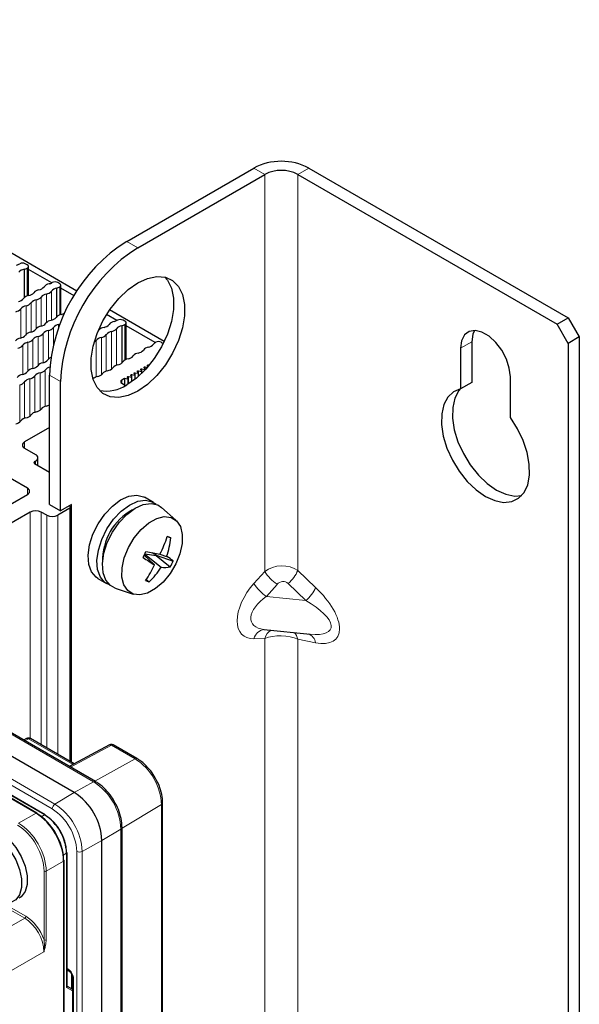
# Paper-space layout 'Blatt2' of a CAD drawing. Header units: millimetres. Extents: x 5 to 418, y 2 to 292.
# Tile 56 of 74: x 179 to 202, y 215 to 257. Entities that reach past the tile are written whole.
import ezdxf

# ---------------------------------------------------------------- set-up
doc = ezdxf.new("R2010")
doc.units = ezdxf.units.MM

psp = doc.layouts.new('Blatt2')

# ---------------------------------------------------------------- linework, layer by layer
at = {"color": 7, "linetype": 'Continuous', "lineweight": 18}
for p, q in [((181.73, 224.137), (125.397, 256.657)), ((123.743, 255.702), (180.076, 223.182)), ((179.96, 222.979), (123.628, 255.499)), ((179.269, 222.794), (123.516, 254.98)), ((189.035, 250.06), (188.564, 250.333)), ((189.035, 250.06), (189.035, 233.118)), ((190.449, 250.06), (190.921, 250.333)), ((190.449, 233.157), (190.449, 250.06)), ((183.142, 247.203), (183.614, 246.931)), ((178.894, 246.062), (178.894, 244.869)), ((179.926, 245.078), (179.926, 243.835)), ((180.285, 245.259), (180.285, 244.066)), ((179.278, 244.704), (179.278, 243.481)), ((179.49, 244.827), (179.49, 243.584)), ((179.714, 244.956), (179.714, 243.733)), ((178.618, 244.323), (178.618, 243.08)), ((178.842, 244.452), (178.842, 243.229)), ((179.054, 244.575), (179.054, 243.332)), ((179.796, 243.398), (179.796, 242.175)), ((180.008, 243.52), (180.008, 242.776)), ((180.232, 243.65), (180.232, 243.509)), ((182.495, 243.35), (182.495, 241.756)), ((182.707, 243.473), (182.707, 241.919)), ((183.066, 243.653), (183.066, 242.136)), ((179.136, 243.017), (179.136, 241.774)), ((179.36, 243.146), (179.36, 241.923)), ((179.572, 243.269), (179.572, 242.026)), ((181.835, 242.969), (181.835, 241.415)), ((182.059, 243.098), (182.059, 241.504)), ((182.271, 243.221), (182.271, 241.667)), ((197.874, 242.916), (197.402, 242.644)), ((178.7, 242.765), (178.7, 241.522)), ((178.924, 242.894), (178.924, 241.672)), ((181.623, 242.23), (181.623, 241.712)), ((179.655, 241.711), (179.655, 240.157)), ((183.646, 241.68), (183.646, 241.587)), ((183.772, 241.654), (183.772, 241.559)), ((183.79, 241.763), (183.79, 241.671)), ((183.915, 241.737), (183.915, 241.704)), ((183.934, 241.846), (183.934, 241.754)), ((184.078, 241.929), (184.078, 241.887)), ((179.007, 241.336), (179.007, 239.742)), ((179.219, 241.459), (179.219, 239.905)), ((179.443, 241.588), (179.443, 239.994)), ((179.843, 241.488), (180.314, 241.215)), ((182.93, 241.283), (182.93, 241.146)), ((183.196, 241.321), (183.196, 241.11)), ((183.214, 241.431), (183.214, 241.338)), ((183.34, 241.404), (183.34, 241.204)), ((183.358, 241.514), (183.358, 241.421)), ((183.484, 241.487), (183.484, 241.31)), ((183.502, 241.597), (183.502, 241.504)), ((183.628, 241.57), (183.628, 241.428)), ((178.571, 241.085), (178.571, 239.49)), ((178.783, 241.207), (178.783, 239.653)), ((178.782, 238.643), (178.782, 238.371)), ((179.206, 237.799), (179.206, 237.718)), ((179.253, 237.826), (179.253, 237.69)), ((178.9, 236.67), (178.9, 236.398)), ((180.715, 225.01), (180.715, 235.813)), ((179.63, 222.723), (157.215, 235.663)), ((179.018, 235.649), (179.018, 225.989)), ((179.489, 235.649), (179.489, 225.718)), ((179.725, 235.513), (179.725, 225.582)), ((180.196, 235.513), (180.196, 225.31)), ((188.575, 232.601), (189.035, 233.118)), ((190.449, 233.157), (191.208, 232.429)), ((189.564, 232.564), (189.104, 232.047)), ((190.794, 231.875), (190.036, 232.603)), ((190.794, 231.875), (189.104, 232.047)), ((189.035, 230.258), (188.575, 230.244)), ((189.035, 230.258), (189.035, 206.581)), ((190.449, 206.619), (190.449, 230.22)), ((191.208, 230.072), (190.449, 230.22)), ((178.949, 225.976), (178.788, 225.889)), ((180.85, 224.878), (178.949, 225.976)), ((182.485, 225.704), (180.737, 224.764)), ((183.498, 225.119), (182.485, 225.704)), ((181.78, 224.162), (183.498, 225.119)), ((180.903, 223.676), (181.73, 224.137)), ((180.076, 223.182), (180.903, 223.676)), ((184.629, 223.16), (182.941, 222.151)), ((184.629, 113.199), (184.629, 223.16)), ((178.525, 222.365), (179.269, 222.794)), ((179.49, 222.642), (179.63, 222.723)), ((182.894, 222.12), (182.082, 221.635)), ((182.894, 94.212), (182.894, 222.12)), ((182.082, 221.635), (181.24, 221.165)), ((180.428, 221.007), (180.573, 221.09)), ((180.573, 215.352), (180.573, 221.09)), ((181.007, 93.258), (181.007, 221.167)), ((181.24, 221.165), (181.24, 93.257)), ((180.447, 220.753), (179.704, 220.324)), ((180.447, 93.77), (180.447, 220.753)), ((179.61, 217.389), (179.61, 220.325)), ((179.704, 220.324), (179.704, 217.388)), ((178.785, 218.313), (177.893, 218.827)), ((178.013, 218.866), (178.831, 218.394)), ((151.805, 202.752), (178.785, 218.313)), ((179.609, 216.884), (152.112, 201.025)), ((180.593, 216.17), (180.635, 216.146)), ((180.786, 215.306), (180.786, 215.93)), ((180.87, 215.738), (180.87, 113.526)), ((180.821, 215.209), (180.573, 215.352))]:
    psp.add_line(p, q, dxfattribs=at)
at = {"color": 7, "linetype": 'Continuous', "lineweight": 25}
for p, q in [((181.812, 224.144), (125.479, 256.664)), ((180.903, 223.676), (124.57, 256.196)), ((179.303, 222.798), (123.55, 254.983)), ((181.017, 245.081), (167.948, 252.626)), ((183.142, 247.203), (188.564, 250.333)), ((183.614, 246.931), (189.035, 250.06)), ((190.449, 250.06), (201.527, 243.665)), ((190.921, 250.333), (201.999, 243.937)), ((178.759, 246.01), (178.759, 244.787)), ((178.894, 246.198), (178.811, 246.246)), ((178.943, 244.883), (178.943, 246.13)), ((179.942, 245.429), (178.943, 246.006)), ((180.285, 245.395), (180.202, 245.443)), ((180.15, 245.208), (180.15, 243.985)), ((180.333, 244.081), (180.333, 245.327)), ((180.892, 244.881), (180.333, 245.204)), ((184.745, 242.929), (182.411, 244.276)), ((182.724, 243.824), (182.281, 244.079)), ((183.066, 243.79), (182.983, 243.837)), ((201.527, 243.665), (201.999, 243.937)), ((201.999, 243.937), (202.47, 243.121)), ((182.931, 243.602), (182.931, 242.007)), ((183.115, 242.16), (183.115, 243.722)), ((184.357, 242.881), (183.115, 243.598)), ((201.999, 242.849), (201.527, 243.665)), ((197.874, 242.916), (197.874, 241.178)), ((202.47, 243.121), (201.999, 242.849)), ((202.47, 243.121), (202.47, 101.315)), ((184.616, 242.895), (184.704, 242.844)), ((197.402, 242.644), (197.402, 240.906)), ((201.999, 242.849), (201.999, 101.043)), ((183.649, 241.583), (183.603, 241.655)), ((183.646, 241.68), (183.772, 241.654)), ((183.793, 241.666), (183.747, 241.738)), ((183.79, 241.763), (183.915, 241.737)), ((183.794, 241.581), (183.794, 241.663)), ((183.937, 241.749), (183.891, 241.821)), ((183.934, 241.846), (184.026, 241.827)), ((183.938, 241.728), (183.938, 241.746)), ((184.06, 241.865), (184.035, 241.905)), ((184.078, 241.929), (184.108, 241.923)), ((179.843, 235.976), (179.843, 241.488)), ((183.05, 241.352), (182.93, 241.283)), ((183.196, 241.321), (183.05, 241.352)), ((183.05, 241.352), (183.05, 241.077)), ((183.217, 241.333), (183.171, 241.406)), ((183.214, 241.431), (183.34, 241.404)), ((183.218, 241.124), (183.218, 241.33)), ((183.361, 241.417), (183.315, 241.489)), ((183.358, 241.514), (183.484, 241.487)), ((183.362, 241.22), (183.362, 241.413)), ((183.505, 241.5), (183.459, 241.572)), ((183.502, 241.597), (183.628, 241.57)), ((183.506, 241.327), (183.506, 241.496)), ((183.65, 241.447), (183.65, 241.579)), ((199.524, 239.682), (199.524, 241.42)), ((180.314, 235.704), (180.314, 241.215)), ((182.93, 241.146), (183.094, 241.052)), ((197.874, 241.178), (197.402, 240.906)), ((179.843, 239.255), (178.782, 238.643)), ((178.782, 238.371), (179.253, 238.099)), ((179.351, 237.634), (179.351, 237.962)), ((178.9, 236.67), (177.238, 237.629)), ((179.253, 237.826), (179.206, 237.799)), ((179.206, 237.718), (179.843, 237.35)), ((177.014, 235.309), (178.9, 236.398)), ((184.284, 236.061), (183.907, 236.279)), ((179.843, 235.976), (180.314, 235.704)), ((180.715, 235.813), (180.196, 235.513)), ((180.785, 235.976), (180.314, 235.704)), ((180.679, 235.915), (180.715, 235.894)), ((180.744, 224.994), (180.744, 235.853)), ((180.785, 224.97), (180.785, 235.976)), ((185.245, 235.299), (184.63, 235.845)), ((179.664, 222.727), (157.221, 235.683)), ((179.018, 235.649), (177.721, 234.901)), ((179.725, 235.513), (179.489, 235.649)), ((184.871, 234.6), (185.026, 234.55)), ((183.891, 233.811), (184.332, 233.393)), ((183.915, 233.858), (184.619, 233.294)), ((183.916, 233.862), (184.393, 233.794)), ((184.402, 233.811), (184.23, 233.912)), ((184.393, 233.794), (184.402, 233.811)), ((184.393, 233.794), (185.004, 233.31)), ((184.402, 233.811), (185.128, 233.56)), ((184.557, 233.857), (184.847, 233.757)), ((181.907, 232.815), (182.284, 232.597)), ((182.644, 232.405), (183.424, 232.146)), ((183.975, 232.77), (184.096, 232.669)), ((188.994, 230.639), (190.975, 230.437)), ((178.868, 225.985), (178.74, 225.917)), ((180.899, 224.904), (179.03, 225.983)), ((182.404, 225.713), (180.689, 224.792)), ((183.579, 225.126), (182.566, 225.711)), ((184.676, 113.266), (184.676, 223.226)), ((182.941, 94.279), (182.941, 222.187)), ((182.082, 93.71), (182.082, 221.635)), ((180.593, 215.411), (180.593, 221.117)), ((180.468, 93.798), (180.468, 220.781)), ((180.593, 216.114), (180.669, 216.069)), ((180.821, 215.806), (180.821, 113.594)), ((180.593, 215.418), (180.821, 215.286))]:
    psp.add_line(p, q, dxfattribs=at)
at = {"color": 7, "linetype": 'Continuous', "lineweight": 25, "flags": 128}
for points in [[(183.614, 240.807), (183.197, 240.617), (182.799, 240.536), (182.436, 240.569), (182.125, 240.713), (181.879, 240.962), (181.708, 241.305), (181.621, 241.728), (181.621, 242.212), (181.708, 242.735), (181.879, 243.275), (182.125, 243.809), (182.436, 244.312), (182.799, 244.763), (183.197, 245.143), (183.614, 245.434), (184.03, 245.624), (184.429, 245.704), (184.791, 245.672), (185.103, 245.528), (185.349, 245.279), (185.519, 244.935), (185.606, 244.512), (185.606, 244.029), (185.519, 243.505), (185.349, 242.965), (185.103, 242.432), (184.791, 241.928), (184.429, 241.477), (184.03, 241.098), (183.614, 240.807)], [(184.775, 245.676), (184.877, 245.551), (185.048, 245.207), (185.135, 244.785), (185.135, 244.301), (185.048, 243.778), (184.877, 243.237), (184.631, 242.704), (184.32, 242.201), (183.957, 241.749), (183.559, 241.37), (183.142, 241.079)], [(180.232, 243.65), (180.268, 243.659), (180.292, 243.666)], [(199.524, 241.42), (199.481, 241.789), (199.355, 242.179), (199.158, 242.557), (198.904, 242.892), (198.614, 243.157), (198.312, 243.331), (198.022, 243.4), (197.768, 243.358), (197.571, 243.209), (197.445, 242.964), (197.402, 242.644)], [(197.987, 243.401), (197.917, 243.237), (197.874, 242.916)], [(183.603, 241.655), (183.601, 241.661), (183.602, 241.666), (183.605, 241.671), (183.611, 241.675), (183.618, 241.679), (183.627, 241.681), (183.637, 241.681), (183.646, 241.68)], [(183.747, 241.738), (183.745, 241.744), (183.746, 241.749), (183.749, 241.754), (183.755, 241.759), (183.762, 241.762), (183.771, 241.764), (183.781, 241.764), (183.79, 241.763)], [(183.772, 241.654), (183.776, 241.653), (183.781, 241.653), (183.785, 241.654), (183.789, 241.656), (183.792, 241.658), (183.793, 241.66), (183.794, 241.663), (183.793, 241.666)], [(183.891, 241.821), (183.889, 241.827), (183.89, 241.832), (183.893, 241.837), (183.899, 241.842), (183.906, 241.845), (183.915, 241.847), (183.925, 241.847), (183.934, 241.846)], [(183.915, 241.737), (183.92, 241.736), (183.925, 241.736), (183.929, 241.737), (183.933, 241.739), (183.936, 241.741), (183.937, 241.744), (183.938, 241.746), (183.937, 241.749)], [(184.035, 241.905), (184.033, 241.91), (184.034, 241.915), (184.037, 241.92), (184.043, 241.925), (184.05, 241.928), (184.059, 241.93), (184.069, 241.93), (184.078, 241.929)], [(183.171, 241.406), (183.169, 241.411), (183.17, 241.417), (183.173, 241.422), (183.179, 241.426), (183.187, 241.429), (183.195, 241.431), (183.205, 241.432), (183.214, 241.431)], [(183.196, 241.321), (183.2, 241.321), (183.205, 241.321), (183.209, 241.322), (183.213, 241.323), (183.216, 241.326), (183.218, 241.328), (183.218, 241.331), (183.217, 241.333)], [(183.315, 241.489), (183.313, 241.494), (183.314, 241.5), (183.317, 241.505), (183.323, 241.509), (183.331, 241.512), (183.339, 241.514), (183.349, 241.515), (183.358, 241.514)], [(183.34, 241.404), (183.344, 241.404), (183.349, 241.404), (183.353, 241.405), (183.357, 241.406), (183.36, 241.409), (183.362, 241.411), (183.362, 241.414), (183.361, 241.417)], [(183.459, 241.572), (183.457, 241.577), (183.458, 241.583), (183.461, 241.588), (183.467, 241.592), (183.475, 241.596), (183.483, 241.598), (183.493, 241.598), (183.502, 241.597)], [(183.484, 241.487), (183.488, 241.487), (183.493, 241.487), (183.497, 241.488), (183.501, 241.49), (183.504, 241.492), (183.506, 241.494), (183.506, 241.497), (183.505, 241.5)], [(183.628, 241.57), (183.632, 241.57), (183.637, 241.57), (183.641, 241.571), (183.645, 241.573), (183.648, 241.575), (183.65, 241.577), (183.65, 241.58), (183.649, 241.583)], [(197.402, 240.906), (197.098, 240.784), (196.855, 240.559), (196.684, 240.241), (196.592, 239.846), (196.585, 239.389), (196.661, 238.893), (196.818, 238.379), (197.049, 237.87), (197.343, 237.388), (197.687, 236.957), (198.066, 236.594), (198.463, 236.316), (198.86, 236.136), (199.239, 236.061), (199.583, 236.095), (199.877, 236.237), (200.108, 236.48), (200.265, 236.812), (200.342, 237.221), (200.334, 237.686), (200.242, 238.187), (200.071, 238.702), (199.828, 239.208), (199.524, 239.682)], [(197.387, 240.903), (197.326, 240.831), (197.155, 240.514), (197.064, 240.118), (197.056, 239.662), (197.132, 239.165), (197.289, 238.651), (197.52, 238.142), (197.814, 237.661), (198.159, 237.229), (198.538, 236.866), (198.934, 236.588), (199.331, 236.408), (199.71, 236.333), (200.011, 236.356)], [(181.907, 232.815), (181.833, 232.864), (181.638, 233.094), (181.522, 233.414), (181.494, 233.806), (181.554, 234.244), (181.7, 234.702), (181.921, 235.149), (182.204, 235.559), (182.532, 235.905), (182.883, 236.166), (183.235, 236.325), (183.567, 236.372), (183.857, 236.305), (183.907, 236.279)], [(182.409, 232.541), (182.21, 232.647), (182.015, 232.876), (181.899, 233.197), (181.871, 233.588), (181.932, 234.027), (182.077, 234.484), (182.298, 234.931), (182.582, 235.341), (182.909, 235.687), (183.26, 235.948), (183.612, 236.107), (183.944, 236.154), (184.234, 236.087), (184.395, 235.981)], [(182.644, 232.405), (182.445, 232.511), (182.25, 232.74), (182.135, 233.061), (182.107, 233.452), (182.167, 233.891), (182.313, 234.348), (182.534, 234.795), (182.817, 235.205), (183.145, 235.551), (183.496, 235.812), (183.848, 235.971), (184.18, 236.018), (184.47, 235.951), (184.63, 235.845)], [(185.239, 233.435), (184.995, 233.023), (184.699, 232.663), (184.371, 232.38), (184.032, 232.192), (183.707, 232.113), (183.417, 232.148), (183.183, 232.294), (183.019, 232.542), (182.938, 232.875), (182.945, 233.269), (183.039, 233.699), (183.214, 234.135), (183.458, 234.546), (183.754, 234.906), (184.083, 235.189), (184.421, 235.377), (184.746, 235.456), (185.036, 235.421), (185.27, 235.275), (185.434, 235.027), (185.515, 234.695), (185.508, 234.3), (185.414, 233.87), (185.239, 233.435)], [(176.548, 221.844), (176.681, 221.937), (176.943, 221.999), (177.246, 221.949), (177.566, 221.789), (177.88, 221.532), (178.165, 221.197), (178.4, 220.809), (178.567, 220.396), (178.653, 219.989), (178.653, 219.619), (178.567, 219.312), (178.4, 219.091), (178.199, 218.983)], [(176.888, 222.057), (176.917, 222.073), (177.179, 222.135), (177.481, 222.085), (177.802, 221.925), (178.116, 221.668), (178.401, 221.333), (178.635, 220.945), (178.802, 220.532), (178.889, 220.125), (178.889, 219.755), (178.802, 219.448), (178.635, 219.227), (178.555, 219.17)]]:
    psp.add_lwpolyline(points, dxfattribs=at)
at = {"color": 7, "linetype": 'Continuous', "lineweight": 25}
for centre, radius, start, end in [((189.742, 248.058), 2.562, 62.6097, 117.3903), ((189.742, 248.696), 1.537, 62.6097, 117.3903), ((186.977, 241.179), 7.141, 122.4763, 177.5237), ((187.448, 240.907), 7.141, 122.4763, 177.5237), ((178.694, 246.019), 0.255, 62.5492, 118.1326), ((178.347, 246.633), 0.45, 281.3825, 300.1129), ((178.81, 245.664), 0.35, 98.3462, 141.6484), ((178.651, 246.496), 0.497, 282.5999, 299.2769), ((178.868, 246.13), 0.0728, 290.7834, 69.2166), ((179.738, 245.831), 0.45, 281.3825, 300.1129), ((180.084, 245.216), 0.255, 62.5492, 118.1326), ((178.901, 245.232), 0.35, 278.7581, 321.2365), ((179.44, 244.803), 0.338, 98.3389, 141.6557), ((179.338, 245.484), 0.35, 278.7581, 321.2365), ((179.876, 245.055), 0.338, 98.3389, 141.6557), ((179.662, 245.29), 0.338, 278.7655, 321.2291), ((180.201, 244.861), 0.35, 98.3462, 141.6484), ((180.041, 245.693), 0.497, 282.5999, 299.2769), ((180.259, 245.327), 0.0728, 290.7834, 69.2166), ((178.465, 244.981), 0.35, 278.7581, 321.2365), ((179.004, 244.552), 0.338, 98.3389, 141.6557), ((179.329, 244.358), 0.35, 98.3462, 141.6484), ((179.226, 245.039), 0.338, 278.7655, 321.2291), ((179.765, 244.609), 0.35, 98.3462, 141.6484), ((178.354, 244.535), 0.338, 278.7655, 321.2291), ((178.892, 244.106), 0.35, 98.3462, 141.6484), ((178.79, 244.787), 0.338, 278.7655, 321.2291), ((179.958, 243.497), 0.338, 98.3389, 141.6557), ((179.856, 244.178), 0.35, 278.7581, 321.2365), ((180.395, 243.749), 0.338, 98.3389, 141.6557), ((180.256, 244.523), 0.449, 281.4722, 302.5544), ((182.657, 243.449), 0.338, 98.3389, 141.6557), ((182.519, 244.225), 0.45, 281.3825, 300.1129), ((182.866, 243.611), 0.255, 62.5492, 118.1326), ((183.04, 243.722), 0.0728, 290.7834, 69.2166), ((179.086, 242.994), 0.338, 98.3389, 141.6557), ((178.984, 243.674), 0.35, 278.7581, 321.2365), ((179.522, 243.245), 0.338, 98.3389, 141.6557), ((179.42, 243.926), 0.35, 278.7581, 321.2365), ((179.847, 243.051), 0.35, 98.3462, 141.6484), ((179.745, 243.732), 0.338, 278.7655, 321.2291), ((180.283, 243.303), 0.35, 98.3462, 141.6484), ((181.772, 243.533), 0.223, 309.1749, 325.8269), ((182.221, 243.198), 0.338, 98.3389, 141.6557), ((182.119, 243.879), 0.35, 278.7581, 321.2365), ((182.546, 243.004), 0.35, 98.3462, 141.6484), ((182.443, 243.685), 0.338, 278.7655, 321.2291), ((182.982, 243.255), 0.35, 98.3462, 141.6484), ((182.823, 244.087), 0.497, 282.5999, 299.2769), ((178.65, 242.742), 0.338, 98.3389, 141.6557), ((178.548, 243.423), 0.35, 278.7581, 321.2365), ((178.873, 243.229), 0.338, 278.7655, 321.2291), ((179.411, 242.8), 0.35, 98.3462, 141.6484), ((179.309, 243.481), 0.338, 278.7655, 321.2291), ((181.631, 243.115), 0.251, 298.4868, 324.6095), ((182.11, 242.752), 0.35, 98.3462, 141.6484), ((182.007, 243.433), 0.338, 278.7655, 321.2291), ((184.498, 242.667), 0.256, 62.6097, 117.3903), ((178.437, 242.977), 0.338, 278.7655, 321.2291), ((178.975, 242.548), 0.35, 98.3462, 141.6484), ((183.58, 242.784), 0.351, 279.1138, 320.8808), ((184.119, 242.354), 0.338, 97.9933, 142.0013), ((184.016, 243.036), 0.351, 279.1138, 320.8808), ((184.51, 242.656), 0.272, 118.5938, 144.4351), ((179.503, 242.368), 0.35, 278.7581, 321.2365), ((180.003, 241.984), 0.281, 110.8808, 143.9327), ((183.247, 241.851), 0.338, 97.9933, 142.0013), ((183.144, 242.532), 0.351, 279.1138, 320.8808), ((183.683, 242.103), 0.338, 97.9933, 142.0013), ((178.63, 241.865), 0.35, 278.7581, 321.2365), ((179.169, 241.436), 0.338, 98.3389, 141.6557), ((179.066, 242.116), 0.35, 278.7581, 321.2365), ((179.605, 241.687), 0.338, 98.3389, 141.6557), ((179.391, 241.923), 0.338, 278.7655, 321.2291), ((179.923, 241.501), 0.34, 101.3679, 141.9339), ((182.375, 241.348), 0.338, 97.9933, 142.0013), ((182.272, 242.029), 0.351, 279.1138, 320.8808), ((182.811, 241.599), 0.338, 97.9933, 142.0013), ((182.708, 242.281), 0.351, 279.1138, 320.8808), ((178.733, 241.184), 0.338, 98.3389, 141.6557), ((179.057, 240.99), 0.35, 98.3462, 141.6484), ((178.955, 241.671), 0.338, 278.7655, 321.2291), ((179.494, 241.242), 0.35, 98.3462, 141.6484), ((181.958, 241.049), 0.387, 99.8531, 132.0774), ((181.836, 241.777), 0.351, 279.1138, 320.8808), ((182.956, 241.214), 0.0728, 110.7834, 249.2166), ((178.519, 241.419), 0.338, 278.7655, 321.2291), ((182.257, 242.417), 1.605, 260.0897, 303.4703), ((179.22, 240.267), 0.351, 279.1138, 320.8808), ((179.758, 239.837), 0.338, 97.9933, 142.0013), ((179.614, 240.63), 0.469, 282.0297, 299.2322), ((178.886, 239.334), 0.338, 97.9933, 142.0013), ((178.784, 240.015), 0.351, 279.1138, 320.8808), ((179.322, 239.585), 0.338, 97.9933, 142.0013), ((178.348, 239.763), 0.351, 279.1138, 320.8808), ((178.834, 238.507), 0.146, 110.7834, 249.2166), ((179.202, 237.962), 0.146, 290.7834, 69.2166), ((179.222, 237.758), 0.0437, 110.7834, 249.2166), ((178.848, 236.534), 0.146, 290.7834, 69.2166), ((180.699, 235.853), 0.0437, 290.7834, 69.2166), ((179.253, 235.194), 0.512, 62.6097, 117.3903), ((179.96, 235.968), 0.512, 242.6097, 297.3903), ((184.566, 233.589), 2.457, 118.449, 181.5564), ((180.399, 236.024), 4.693, 332.4908, 342.3844), ((181.261, 234.983), 3.79, 341.1296, 353.4398), ((165.048, 176.967), 60.95, 70.86627, 71.02018), ((179.617, 235.956), 4.783, 332.0184, 335.3612), ((191.145, 244.438), 12.977, 235.7448, 238.3341), ((187.263, 250.764), 17.123, 258.8918, 260.9216), ((183.63, 231.725), 2.369, 50.7792, 59.0704), ((180.468, 235.195), 4.264, 324.5595, 335.0031), ((181.513, 235.358), 3.729, 313.8551, 326.3963), ((184.76, 234.555), 1.269, 263.6197, 281.1096), ((181.736, 235.081), 3.717, 331.539, 335.8406), ((185.182, 236.063), 3.563, 249.6267, 252.2597), ((178.947, 225.838), 0.167, 60.0027, 118.2656), ((182.483, 225.567), 0.167, 60.0027, 118.2656), ((179.523, 221.518), 2.561, 2.6055, 57.3945), ((179.284, 222.771), 0.0335, 354.3177, 54.3701), ((179.65, 222.696), 0.0335, 65.6929, 125.6176), ((178.526, 220.997), 2.049, 2.6055, 57.3945), ((178.629, 221.056), 1.947, 2.6055, 57.3945), ((180.434, 220.777), 0.0335, 5.6319, 65.6883)]:
    psp.add_arc(centre, radius, start, end, dxfattribs=at)
at = {"color": 7, "linetype": 'Continuous', "lineweight": 18}
for centre, radius, start, end in [((190.66, 234.14), 1.919, 212.1757, 235.2044), ((189.115, 233.721), 1.448, 309.4534, 337.0751), ((190.199, 233.623), 1.919, 212.1757, 235.2044), ((189.874, 232.993), 1.448, 309.4534, 337.0751), ((189.093, 230.108), 0.536, 98.8853, 165.3219), ((189.598, 230.096), 0.586, 119.2708, 163.8783), ((189.905, 230.105), 0.556, 11.9455, 46.3696), ((190.736, 229.996), 0.478, 9.109, 69.8569), ((178.9, 225.909), 0.0823, 53.6019, 112.9652), ((178.996, 225.908), 0.0825, 65.3602, 124.6041), ((182.436, 225.638), 0.0823, 53.6019, 112.9652), ((182.532, 225.636), 0.0825, 65.3602, 124.6041), ((183.545, 225.051), 0.0825, 65.3758, 124.6028), ((182.173, 223.048), 2.458, 2.6055, 57.3945), ((181.777, 224.069), 0.0825, 65.329, 124.6068), ((180.367, 222.005), 2.53, 2.6055, 57.3945), ((180.217, 222.967), 0.257, 123.2297, 177.3477), ((178.713, 221.05), 2.53, 2.6055, 57.3945), ((184.594, 223.234), 0.0825, 295.3892, 354.6229), ((179.289, 222.767), 0.0334, 65.3239, 127.3198), ((178.735, 221.063), 2.274, 2.6055, 57.3945), ((182.859, 222.195), 0.0825, 295.3892, 354.6229), ((180.559, 221.121), 0.0335, 294.3747, 354.3052), ((181.125, 221.395), 0.257, 242.6565, 296.7662), ((180.435, 220.784), 0.0334, 292.6453, 354.6661), ((179.657, 220.416), 0.103, 242.6577, 296.7498), ((178.728, 218.399), 0.103, 303.2297, 357.3477), ((179.657, 217.48), 0.103, 242.6577, 296.7498), ((180.718, 216.137), 0.0833, 174.0968, 233.754), ((180.904, 215.814), 0.083, 186.2321, 246.0232)]:
    psp.add_arc(centre, radius, start, end, dxfattribs=at)
for centre, major_axis, ratio, start_param, end_param in [((189.742, 232.62), (0.999, 0.059), 0.730873, 0.742532, 2.313328), ((189.294, 231.838), (1.192, 1.45), 0.555624, 1.499892, 3.594287), ((189.8, 232.338), (0.18, 0.307), 0.913999, 6.068359, 7.639156), ((190.18, 231.844), (1.928, -1.584), 0.449224, 5.589643, 7.684038), ((189.765, 231.566), (1.278, 0.646), 0.526389, 1.834297, 3.829654), ((189.709, 231.571), (2.15, -0.911), 0.325005, 5.471862, 7.467219), ((189.742, 229.94), (1, -0.033), 0.422149, 0.799418, 2.370214), ((178.526, 221.005), (-0.833, 1.443), 0.576731, 3.92723, 5.497714), ((178.479, 220.977), (-0.8, 1.386), 0.577562, 3.92722, 5.497704), ((178.783, 217.359), (-0.583, 1.01), 0.578749, 3.927206, 5.49769), ((178.831, 217.387), (-0.617, 1.068), 0.577562, 4.392205, 5.497704), ((180.634, 215.873), (-0.166, 0.289), 0.580018, 3.931817, 5.498052), ((180.526, 215.379), (0.0757, 0.0248), 0.571387, 5.185926, 6.756722), ((180.526, 215.379), (0.0497, 0.0707), 0.62845, 4.768833, 5.554231)]:
    psp.add_ellipse(centre, major_axis=major_axis, ratio=ratio, start_param=start_param, end_param=end_param, dxfattribs=at)
at = {"color": 7, "linetype": 'Continuous', "lineweight": 25}
for centre, major_axis, ratio, start_param, end_param in [((179.27, 221.434), (-0.833, 1.443), 0.576731, 3.92723, 5.497714), ((179.317, 221.461), (-0.8, 1.386), 0.577562, 3.92722, 5.497704)]:
    psp.add_ellipse(centre, major_axis=major_axis, ratio=ratio, start_param=start_param, end_param=end_param, dxfattribs=at)
for points, knots in [([(184.391, 224.236), (184.338, 224.331), (184.218, 224.547), (183.97, 224.833), (183.745, 225.025), (183.612, 225.106), (183.579, 225.126)], [0, 0, 0, 0, 0.253645, 0.573601, 0.89534, 1, 1, 1, 1]), ([(182.647, 223.227), (182.597, 223.318), (182.479, 223.532), (182.234, 223.821), (181.999, 224.029), (181.854, 224.117), (181.812, 224.144)], [0, 0, 0, 0, 0.236322, 0.551203, 0.86766, 1, 1, 1, 1]), ([(184.676, 223.226), (184.674, 223.289), (184.668, 223.47), (184.593, 223.788), (184.492, 224.072), (184.406, 224.212), (184.391, 224.236)], [0, 0, 0, 0, 0.194326, 0.560067, 0.925086, 1, 1, 1, 1]), ([(182.941, 222.187), (182.939, 222.251), (182.933, 222.434), (182.859, 222.756), (182.755, 223.049), (182.665, 223.197), (182.647, 223.227)], [0, 0, 0, 0, 0.1912939, 0.5514763, 0.9109636, 1, 1, 1, 1]), ([(180.669, 216.069), (180.679, 216.063), (180.7, 216.049), (180.739, 216.009), (180.776, 215.956), (180.805, 215.895), (180.819, 215.841), (180.82, 215.816), (180.821, 215.806)], [0, 0, 0, 0, 0.154824, 0.317793, 0.495514, 0.682188, 0.868013, 1, 1, 1, 1])]:
    psp.add_open_spline(points, degree=3, knots=knots, dxfattribs=at)
at = {"color": 7, "linetype": 'Continuous', "lineweight": 18}
for points, knots in [([(179.61, 217.389), (179.619, 217.31), (179.634, 217.174), (179.623, 217.005), (179.614, 216.917), (179.61, 216.885), (179.609, 216.884)], [0, 0, 0, 0, 0.4616414, 0.8068846, 0.9929634, 1, 1, 1, 1]), ([(179.704, 217.388), (179.697, 217.311), (179.685, 217.179), (179.641, 217.008), (179.618, 216.917), (179.61, 216.885), (179.609, 216.884)], [0, 0, 0, 0, 0.472838, 0.812244, 0.993283, 1, 1, 1, 1])]:
    psp.add_open_spline(points, degree=3, knots=knots, dxfattribs=at)

doc.saveas('drawing.dxf')
